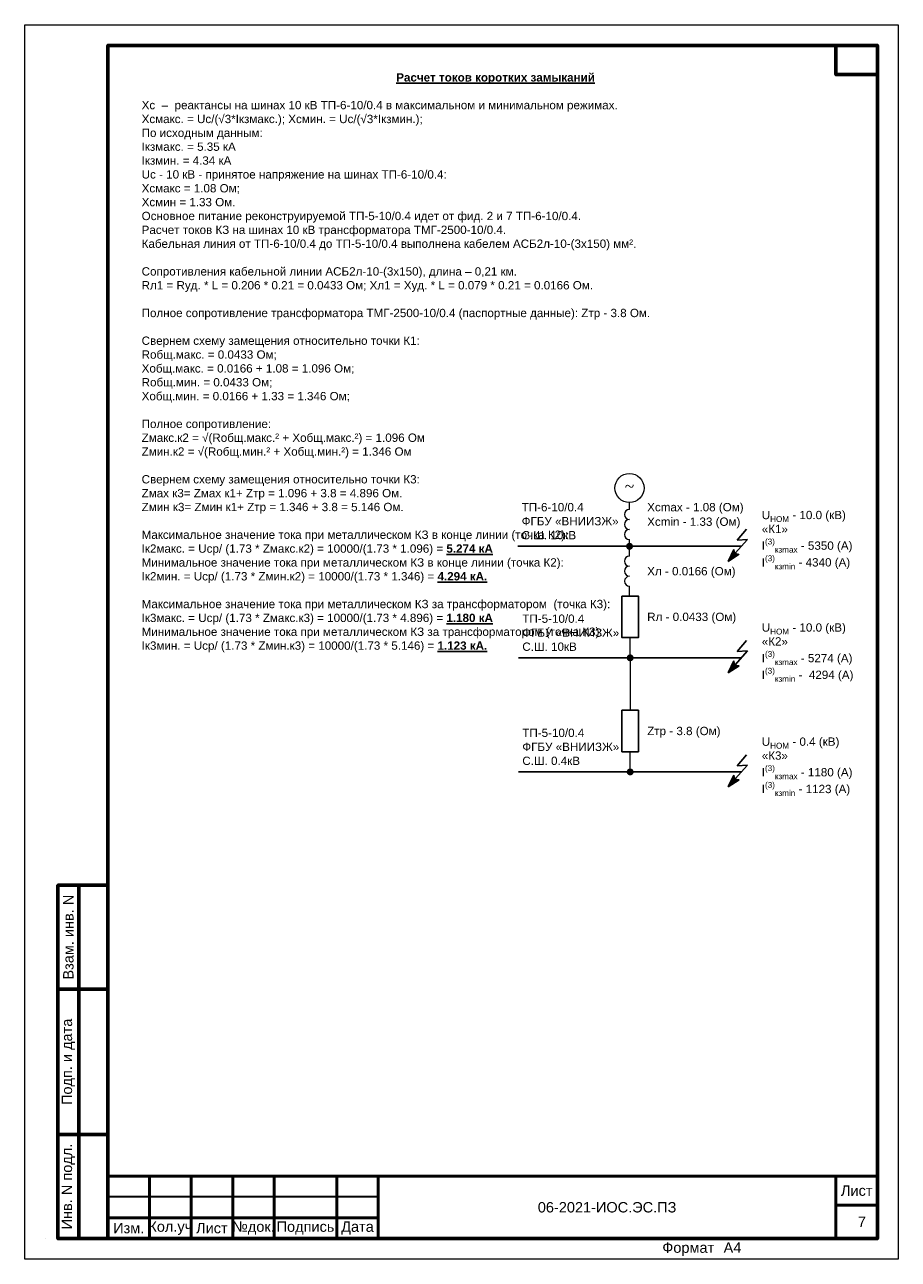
# Model space of a CAD drawing. Header units: millimetres. Extents: x 523209 to 536718, y -48289 to -47398.
# Tile 7 of 116: x 525234 to 525444, y -47992 to -47695. Entities that reach past the tile are written whole.
import ezdxf
from ezdxf.enums import TextEntityAlignment as Align

# ---------------------------------------------------------------- set-up
doc = ezdxf.new("R2010")
doc.units = ezdxf.units.MM
doc.linetypes.add('DASHED', pattern=[19.05, 12.7, -6.35])
for name, color, linetype, lineweight in [('1-ОСНОВНАЯ-06', 2, 'Continuous', 30), ('LIN_Основная сплошная', 50, 'Continuous', 50), ('LIN_Тонкая сплошная', 140, 'Continuous', 30), ('ВК-линия контур', 132, 'Continuous', 15), ('ВК-линия основная', 1, 'Continuous', 30), ('ВК-линия толстая', 30, 'Continuous', 60), ('ВК-Текст', 1, 'Continuous', 30)]:
    doc.layers.add(name, color=color, linetype=linetype, lineweight=lineweight)
doc.layers.add('Текст и рамки', color=7, linetype='Continuous')
doc.styles.get("Standard").update_dxf_attribs({"font": 'arial.ttf'})
doc.styles.add('ГОСТ', font='arial.ttf', dxfattribs={"width": 0.85})
doc.styles.add('СГЕНЕРИР_СТИЛЬ_1', font='times.ttf')

# ---------------------------------------------------------------- blocks, each defined once
blk = doc.blocks.new('*U54')
at = {"layer": 'ВК-линия контур', "color": 0}
for p, q in [((-210, 297), (0, 297)), ((-210, 0), (-210, 297)), ((0, 297), (0, 0)), ((0, 0), (-210, 0))]:
    blk.add_line(p, q, dxfattribs=at)
at = {"layer": 'ВК-линия контур', "color": 0, "lineweight": 0}
blk.add_lwpolyline([(-205, 5), (-205, 5)], close=True, dxfattribs=at).dxf.unprotected_set("ltscale", 0)
at = {"layer": 'ВК-линия основная', "color": 0}
for points in [[(-190, 287), (-190, 287)], [(-190, 90), (-190, 90)]]:
    blk.add_lwpolyline(points, dxfattribs=at)
at = {"layer": 'ВК-линия толстая', "color": 0}
for points in [[(-190, 5), (-190, 292), (-5, 292), (-5, 5)], [(-5, 292), (-15, 292), (-15, 285), (-5, 285)], [(-190, 278), (-190, 278), (-190, 278), (-190, 278)], [(-197, 65), (-202, 65), (-202, 90), (-197, 90)], [(-190, 65), (-197, 65), (-197, 90), (-190, 90)], [(-190, 90), (-190, 90), (-190, 90), (-190, 90)], [(-190, 90), (-190, 90), (-190, 90), (-190, 90)], [(-190, 90), (-190, 90), (-190, 90), (-190, 90)], [(-190, 90), (-190, 90), (-190, 90), (-190, 90)], [(-197, 30), (-202, 30), (-202, 65), (-197, 65)], [(-190, 30), (-197, 30), (-197, 65), (-190, 65)], [(-197, 5), (-202, 5), (-202, 30), (-197, 30)], [(-190, 5), (-197, 5), (-197, 30), (-190, 30)]]:
    blk.add_lwpolyline(points, close=True, dxfattribs=at)
for points in [[(-190, 287), (-190, 287)], [(-190, 287), (-190, 287)], [(-190, 287), (-190, 287)], [(-190, 287), (-190, 287)], [(-190, 90), (-190, 90)], [(-190, 90), (-190, 90)], [(-190, 90), (-190, 90)], [(-190, 90), (-190, 90)], [(-190, 90), (-190, 90)], [(-190, 90), (-190, 90)], [(-190, 90), (-190, 90)]]:
    blk.add_lwpolyline(points, dxfattribs=at)
at = {"layer": 'ВК-Текст', "color": 0}
blk.add_text('Формат ', height=2.5, dxfattribs=at).set_placement((-56.73, 1.56))
at = {"layer": 'ВК-Текст', "color": 0, "rotation": 90}
for s, insert, char_height, width, attachment_point in [('\\pi2;Справ. N', (-190, 287), 0.0000208, 0.000208, 4), ('\\pi2;Перв. примен.', (-190, 287), 0.0000208, 0.000208, 4), ('\\pi2;Согласовано', (-190, 90), 0.00000385, 0.0000385, 4), ('\\pi2.5;Инв. N дубл.', (-190, 90), 0.00000417, 0.0000417, 4), ('\\pi2.5;Подп. дата', (-190, 90), 0.00000417, 0.0000583, 4), ('Взам. инв. N', (-199.5, 77.5), 2.5, 25, 5), ('Подп. и дата', (-199.5, 47.5), 2.5, 35, 5), ('Инв. N подл.', (-199.5, 17.5), 2.5, 25, 5)]:
    blk.add_mtext(s, dxfattribs=dict(at, insert=insert, char_height=char_height, width=width, attachment_point=attachment_point))
at = {"layer": 'ВК-Текст', "color": 0}
blk.add_attdef('ЛИСТ_АЛ', text='', height=2.5, dxfattribs=at).set_placement((-10, 288.5), align=Align.MIDDLE_CENTER)
at = {"layer": 'ВК-Текст', "color": 0, "ltscale": 0.5}
blk.add_attdef('ВЕРХНИЙ_ШИФР', text='', height=0.000005, rotation=180, dxfattribs=at).set_placement((-190, 278), align=Align.MIDDLE_CENTER)
at = {"layer": 'ВК-Текст', "color": 0, "flags": 12}
blk.add_attdef('ФОРМАТ_ЛИСТА', (-42, 1.56), '', height=2.5, dxfattribs=at)
blk = doc.blocks.new('*U72')
at = {"layer": 'LIN_Основная сплошная', "color": 7}
for p, q in [((-185, 0), (-185, 15)), ((-185, 15), (0, 15)), ((-175, 15), (-175, 0)), ((-165, 15), (-165, 0)), ((-155, 15), (-155, 0)), ((-145, 15), (-145, 0)), ((-130, 15), (-130, 0)), ((-120, 15), (-120, 0)), ((-120, 5), (-185, 5)), ((-185, 0), (0, 0))]:
    blk.add_line(p, q, dxfattribs=at)
at = {"layer": 'LIN_Основная сплошная', "color": 7, "ltscale": 0.5}
for p, q in [((-10, 15), (-10, 0)), ((0, 15), (0, 0)), ((0, 8), (-10, 8))]:
    blk.add_line(p, q, dxfattribs=at)
at = {"layer": 'LIN_Тонкая сплошная', "color": 7}
blk.add_line((-120, 10), (-185, 10), dxfattribs=at)
at = {"layer": 'Текст и рамки', "color": 7, "char_height": 2.5, "attachment_point": 5}
for s, insert, width in [('Лист', (-5, 11.5), 10), ('Изм.', (-180, 2.5), 10), ('Кол.уч', (-170, 2.5), 10), ('Лист', (-160, 2.5), 10), ('№док.', (-150, 2.5), 10), ('Подпись', (-137.5, 2.5), 15), ('Дата', (-125, 2.5), 10)]:
    blk.add_mtext(s, dxfattribs=dict(at, insert=insert, width=width))
blk = doc.blocks.new('A$C66D34CC0')
at = {"ltscale": 50}
h = blk.add_hatch(color=7, dxfattribs=at)
h.dxf.hatch_style = 1
edge = h.paths.add_edge_path()
edge.add_arc((239, 274), 106, 173.3059, 284.6197)
edge.add_line((265, 172), (0, 0))
edge.add_line((0, 0), (133, 287))
at = {"color": 7, "ltscale": 50}
for p, q in [((213, 511), (442, 775)), ((169, 194), (460, 528)), ((213, 511), (460, 528)), ((133, 287), (0, 0)), ((265, 172), (0, 0))]:
    blk.add_line(p, q, dxfattribs=at)
blk.add_arc((239, 274), 106, 173.3059, 284.6197, dxfattribs=at)

msp = doc.modelspace()

# ---------------------------------------------------------------- linework, layer by layer
at = {"lineweight": 15, "ltscale": 500}
for p, q in [((525378.90633, -47811.28652, 16.97261), (525378.90564, -47809.64892, 21.21576)), ((525378.91415, -47819.31185, 15.57517), (525378.91344, -47818.5353, 16.97261)), ((525378.91774, -47822.52919, 8.48631), (525378.91559, -47820.17129, 12.72946)), ((525378.927, -47832.13587, 4.24315), (525378.92485, -47829.77797, 8.48631)), ((525379.07364, -47846.99377, -4.49887), (525379.06922, -47842.13587, 4.24315)), ((525379.07364, -47846.99377, -4.49887), (525379.06922, -47859.59271, 4.24315)), ((525379.07364, -47874.45062, -4.49887), (525379.06922, -47869.59271, 4.24315))]:
    msp.add_line(p, q, dxfattribs=at)
for p, q in [((525352.04453, -47820.17129, 12.72946), (525405.78665, -47820.17129, 12.72946)), ((525352.20031, -47846.99377), (525405.94242, -47846.99377)), ((525352.20031, -47874.45062), (525405.94242, -47874.45062))]:
    msp.add_line(p, q)
at = {"color": 7, "lineweight": 15, "ltscale": 500}
for points, elevation in [([(525378.90633, -47811.28652), (525378.90633, -47811.28652, 0.994771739), (525378.9087, -47813.70278), (525378.9087, -47813.70278)], 16.97261), ([(525378.9087, -47813.70278), (525378.9087, -47813.70278, 0.994771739), (525378.91107, -47816.11904), (525378.91107, -47816.11904)], 16.97261), ([(525378.91107, -47816.11904), (525378.91107, -47816.11904, 0.994771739), (525378.91344, -47818.5353), (525378.91344, -47818.5353)], 16.97261), ([(525378.91774, -47822.52919), (525378.91774, -47822.52919, 0.994771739), (525378.92011, -47824.94545), (525378.92011, -47824.94545)], 8.48631), ([(525378.92011, -47824.94545), (525378.92011, -47824.94545, 0.994771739), (525378.92248, -47827.36171), (525378.92248, -47827.36171)], 8.48631), ([(525378.92248, -47827.36171), (525378.92248, -47827.36171, 0.994771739), (525378.92485, -47829.77797), (525378.92485, -47829.77797)], 8.48631)]:
    msp.add_lwpolyline(points, format="xyb", dxfattribs=dict(at, elevation=elevation))
at = {"color": 7, "linetype": 'DASHED', "const_width": 0.83074}
for points, elevation in [([(525378.50022, -47820.17129, 1), (525379.33096, -47820.17129, 1)], 12.72946), ([(525378.65827, -47846.99377, 1), (525379.48902, -47846.99377, 1)], -4.49887), ([(525378.65827, -47874.45062, 1), (525379.48902, -47874.45062, 1)], -4.49887)]:
    msp.add_lwpolyline(points, format="xyb", close=True, dxfattribs=dict(at, elevation=elevation))
at = {"color": 7, "elevation": 4.24315}
for points in [[(525377.06922, -47832.13587), (525381.06922, -47832.13587), (525381.06922, -47842.13587), (525377.06922, -47842.13587)], [(525377.06922, -47859.59271), (525381.06922, -47859.59271), (525381.06922, -47869.59271), (525377.06922, -47869.59271)]]:
    msp.add_lwpolyline(points, close=True, dxfattribs=at)
at = {"color": 7, "lineweight": 0, "ltscale": 50}
msp.add_circle((525378.90418, -47806.14892, 21.21576), 3.5, dxfattribs=at)

# ---------------------------------------------------------------- block references
msp.add_blockref('*U54', (525443.52667, -47991.68774)).add_auto_attribs({'ФОРМАТ_ЛИСТА': 'А4', 'ВЕРХНИЙ_ШИФР': '1984-11.Р 01.06.01 РЗ.Э1-01'})
at = {"color": 7, "xscale": 0.01, "yscale": 0.01, "zscale": 0.01}
for p in [(525402.64302, -47823.78288, 12.72946), (525402.64302, -47850.60537), (525402.64302, -47878.06221)]:
    msp.add_blockref('A$C66D34CC0', p, dxfattribs=at)
at = {"color": 0, "linetype": 'ByBlock'}
msp.add_blockref('*U72', (525438.52667, -47986.68774), dxfattribs=at)

# ---------------------------------------------------------------- texts
at = {"lineweight": 0}
for s, p in [('ТП-6-10/0.4', (525352.99106, -47811.75291, 12.72946)), ('ФГБУ «ВНИИЗЖ»', (525352.99106, -47815.12174, 12.72946)), ('С.Ш. 10кВ', (525352.99106, -47818.49057, 12.72946)), ('ТП-5-10/0.4', (525353.14684, -47838.57539)), ('ФГБУ «ВНИИЗЖ»', (525353.14684, -47841.94422)), ('С.Ш. 10кВ', (525353.14684, -47845.31305)), ('ТП-5-10/0.4', (525353.14684, -47866.03223)), ('ФГБУ «ВНИИЗЖ»', (525353.14684, -47869.40106)), ('С.Ш. 0.4кВ', (525353.14684, -47872.76989))]:
    msp.add_text(s, height=2, dxfattribs=at).set_placement(p)
for s, p in [('Хсmax - 1.08 (Ом)', (525383.15938, -47810.74169, 12.72946)), ('Хсmin - 1.33 (Ом)', (525383.15938, -47814.24169, 12.72946)), ('Хл - 0.0166 (Ом)', (525383.15938, -47826.15358, 12.72946)), ('Rл - 0.0433 (Ом)', (525383.15938, -47837.13587, 12.72946)), ('Zтр - 3.8 (Ом)', (525383.15938, -47864.59271, 12.72946))]:
    msp.add_text(s, height=2, dxfattribs=at).set_placement(p, align=Align.MIDDLE_LEFT)
at = {"lineweight": 0, "insert": (525378.90418, -47805.73542, 21.21576), "char_height": 2.8, "width": 18.2558199, "attachment_point": 5}
msp.add_mtext('{\\fTimes New Roman|b0|i0|c0|p18;\\C7;~}', dxfattribs=at)
at = {"char_height": 2, "width": 36.8375627, "attachment_point": 4}
for s, insert in [('\\A1;{\\C7;U\\H0.7x;\\S^ НОМ;\\H1.4286x; - 10.0 (кВ)\\P«К1»\\PI\\H0.7x;\\S(3)^ ;\\S^ кзmax;\\H1.4286x; - 5350 (A)\\PI\\H0.7x;\\S(3)^ ;\\S^ кзmin;\\H1.4286x; - 4340 (A)}', (525410.70433, -47818.6715, 12.72946)), ('\\A1;{\\C7;U\\H0.7x;\\S^ НОМ;\\H1.4286x; - 10.0 (кВ)\\P«К2»\\PI\\H0.7x;\\S(3)^ ;\\S^ кзmax;\\H1.4286x; - 5274 (A)\\PI\\H0.7x;\\S(3)^ ;\\S^ кзmin;\\H1.4286x; -  4294 (A)}', (525410.70433, -47845.73253, 12.72946)), ('\\A1;{\\C7;U\\H0.7x;\\S^ НОМ;\\H1.4286x; - 0.4 (кВ)\\P«К3»\\PI\\H0.7x;\\S(3)^ ;\\S^ кзmax;\\H1.4286x; - 1180 (A)\\PI\\H0.7x;\\S(3)^ ;\\S^ кзmin;\\H1.4286x; - 1123 (A)}', (525410.70433, -47873.18937, 12.72946))]:
    msp.add_mtext(s, dxfattribs=dict(at, insert=insert))
at = {"lineweight": 0, "char_height": 2.5, "attachment_point": 5, "style": 'СГЕНЕРИР_СТИЛЬ_1'}
for s, insert, width in [('{\\fArial|b0|i0|c204|p34;06-2021-ИОС.ЭС\\C7;.ПЗ}', (525373.52667, -47979.18774), 110), ('\\pl2.5;{\\fArial|b0|i0|c204|p34;7\\P}', (525433.52667, -47982.68774), 10)]:
    msp.add_mtext(s, dxfattribs=dict(at, insert=insert, width=width))
at = {"layer": '1-ОСНОВНАЯ-06', "color": 0, "linetype": 'Continuous', "lineweight": -3, "insert": (525253.63537, -47699.6938), "char_height": 2, "width": 185.139799, "attachment_point": 1, "style": 'ГОСТ'}
msp.add_mtext('\\A1;\\pi6,l2;{\\W1;\\C7;\\P\\pi8,l0;\\H1.8333x; \\H0.54545x;\\P\\pi67.198,l2;\\fArial|b1|i0|c204|p34;\\LРасчет токов коротких замыканий\\H1.574x; \\H0.63533x;\\P\\pi8,l0;\\fArial|b0|i0|c204|p34;\\H1.6581x;\\l \\H0.60309x;\\P\\pi6,l2;Xc  –  реактансы на шинах 10 кВ ТП-6-10/0.4 в максимальном и минимальном режимах.\\H1.631x; \\H0.61312x;\\PХсмакс. = Uс/(√3*Iкзмакс.); Хсмин. = Uс/(√3*Iкзмин.);\\H1.9026x; \\H0.5256x;\\PПо исходным данным:\\H1.764x; \\H0.56688x;\\PIкзмакс. = 5.35 кА\\H1.5827x; \\H0.63182x;\\PIкзмин. = 4.34 кА\\H1.6468x; \\H0.60725x;\\PUc - 10 кВ - принятое напряжение на шинах ТП-6-10/0.4:\\H1.6384x; \\H0.61036x;\\PXcмакс = 1.08 Ом;\\H1.6532x; \\H0.60489x;\\PXcмин = 1.33 Ом.\\H1.6488x; \\H0.60648x;\\PОсновное питание реконструируемой ТП-5-10/0.4 идет от фид. 2 и 7 ТП-6-10/0.4.\\H1.6503x; \\H0.60595x;\\PРасчет токов КЗ на шинах 10 кВ трансформатора ТМГ-2500-10/0.4.\\H1.6491x; \\H0.60638x;\\PКабельная линия от ТП-6-10/0.4 до ТП-5-10/0.4 выполнена кабелем АСБ2л-10-(3х150) мм².\\H1.6558x; \\H0.60396x;\\P\\pi0,l0;\\H1.6356x; \\H0.61138x;\\P\\pi6,l2;Сопротивления кабельной линии АСБ2л-10-(3х150), длина – 0,21 км.\\H1.6453x; \\H0.60778x;\\PRл1 = Rуд. * L = 0.206 * 0.21 = 0.0433 Ом; Хл1 = Худ. * L = 0.079 * 0.21 = 0.0166 Ом.\\H1.6568x; \\H0.60356x;\\P\\pi0,l0;\\H1.6299x; \\H0.61353x;\\P\\pi6,l2;Полное сопротивление трансформатора ТМГ-2500-10/0.4 (паспортные данные): Zтр - 3.8 Ом.\\H1.6411x; \\H0.60935x;\\P\\pi0,l0;\\H1.6352x; \\H0.61156x;\\P\\pi6,l2;Свернем схему замещения относительно точки К1:\\H1.6387x; \\H0.61025x;\\PRобщ.макс. = 0.0433 Ом;\\H1.6592x; \\H0.60269x;\\PХобщ.макс. = 0.0166 + 1.08 = 1.096 Ом;\\H1.6584x; \\H0.60301x;\\PRобщ.мин. = 0.0433 Ом;\\H1.6587x; \\H0.6029x;\\PХобщ.мин. = 0.0166 + 1.33 = 1.346 Ом;\\H1.6586x; \\H0.60294x;\\P\\pi0,l0;\\H1.6347x; \\H0.61173x;\\P\\pi6,l2;Полное сопротивление:\\H1.6218x; \\H0.61661x;\\PZмакс.к2 = √(Rобщ.макс.² + Хобщ.макс.²) = 1.096 Ом\\H1.8907x; \\H0.52889x;\\PZмин.к2 = √(Rобщ.мин.² + Хобщ.мин.²) = 1.346 Ом\\H2.0327x; \\H0.49196x;\\P\\pi0,l0;\\H1.7207x; \\H0.58116x;\\P\\pi8;\\C0;Свернем схему замещения относительно точки К3:\\H1.6102x; \\H0.62106x;\\PZмах к3= Zмах к1+ Zтр = \\C7;1.096\\C0; + 3.8 = 4.896 Ом.\\H1.6626x; \\H0.60147x;\\PZмин к3= Zмин к1+ Zтр = \\C7;1.346\\C0; + 3.8 = 5.146 Ом.\\fTimes New Roman|b0|i0|c204|p18;\\H1.6457x;\\W0.85; \\H0.60764x;\\P\\pi0;\\fArial|b0|i0|c204|p34;\\H1.6336x;\\W1;\\C7; \\H0.61214x;\\P\\pi6,l2;Максимальное значение тока при металлическом КЗ в конце линии (точка К2):\\H1.6392x; \\H0.61006x;\\PIк2макс. = Uср/ (1.73 * Zмакс.к2) = 10000/(1.73 * 1.096) = \\fArial|b1|i0|c204|p34;\\L5.274 кА\\H1.6523x;\\l \\H0.60524x;\\P\\fArial|b0|i0|c204|p34;Минимальное значение тока при металлическом КЗ в конце линии (точка К2):\\H1.6479x; \\H0.60684x;\\PIк2мин. = Uср/ (1.73 * Zмин.к2) = 10000/(1.73 * 1.346) = \\fArial|b1|i0|c204|p34;\\L4.294 кА.\\H1.6493x;\\l \\H0.6063x;\\P\\pi0,l0;\\H1.6318x; \\H0.61282x;\\P\\pi6,l2;\\fArial|b0|i0|c204|p34;Максимальное значение тока при металлическом КЗ за трансформатором  (точка К3):\\H1.6398x; \\H0.60984x;\\PIк3макс. = Uср/ (1.73 * Zмакс.к3) = 10000/(1.73 * \\C0;4.896\\C7;) = \\fArial|b1|i0|c204|p34;\\L1.180 кА\\H1.6521x;\\l \\H0.60531x;\\P\\fArial|b0|i0|c204|p34;Минимальное значение тока при металлическом КЗ за трансформатором (точка К3):\\H1.648x; \\H0.60681x;\\PIк3мин. = Uср/ (1.73 * Zмин.к3) = 10000/(1.73 * \\C0;5.146\\C7;) = \\fArial|b1|i0|c204|p34;\\L1.123 кА.\\H1.6493x; }', dxfattribs=at)

doc.saveas('drawing.dxf')
